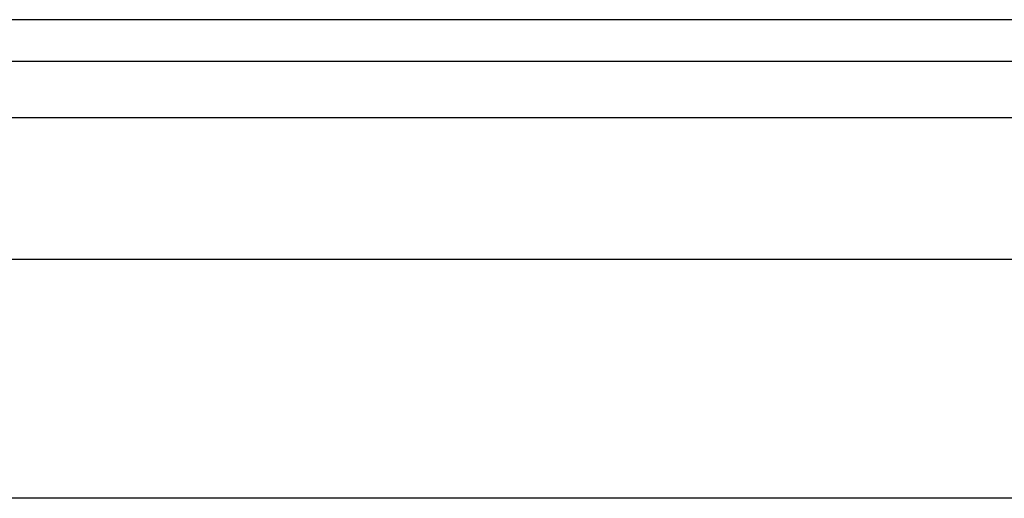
# Model space of a CAD drawing. Header units: inches. Extents: x 4 to 150, y 6 to 82.
# Tile 83 of 100: x 25.024 to 26.643, y 53.786 to 54.573. Entities that reach past the tile are written whole.
import ezdxf

# ---------------------------------------------------------------- set-up
doc = ezdxf.new("R2010")
doc.units = ezdxf.units.IN
doc.header["$MEASUREMENT"] = 0
doc.layers.add('Visible Edges(ANSI)', color=7, linetype='Continuous', lineweight=25)
doc.layers.add('Visible Tangent Edges(ANSI)', color=7, linetype='Continuous', lineweight=25)

msp = doc.modelspace()

# ---------------------------------------------------------------- linework, layer by layer
at = {"layer": 'Visible Edges(ANSI)'}
for p, q in [((27.6585, 54.5734), (4.0625, 54.5734)), ((4.0625, 54.5054), (27.6585, 54.5054)), ((6.4369, 54.1797), (26.9224, 54.1797)), ((26.9224, 53.786), (6.4496, 53.786))]:
    msp.add_line(p, q, dxfattribs=at)
at = {"layer": 'Visible Tangent Edges(ANSI)'}
msp.add_line((6.3142, 54.4124), (27.6585, 54.4124), dxfattribs=at)

doc.saveas('drawing.dxf')
